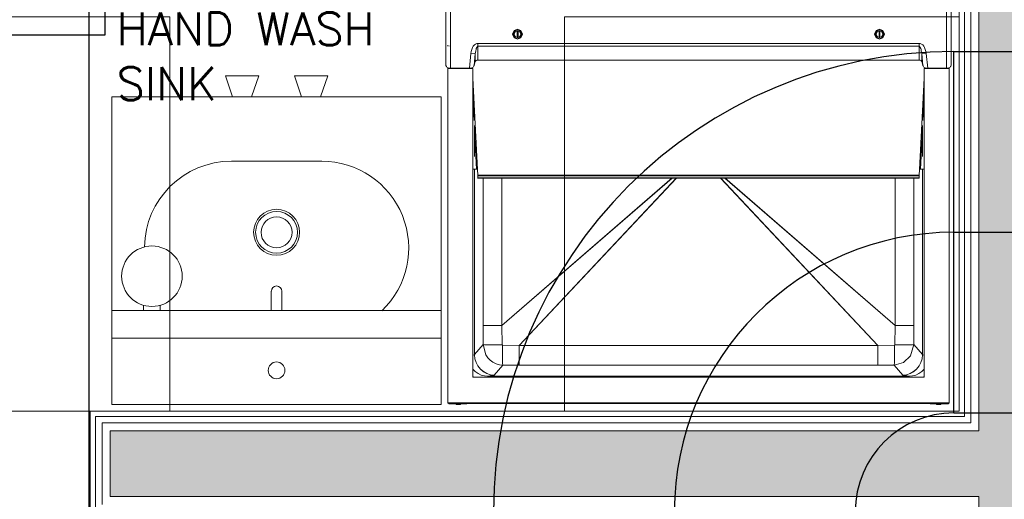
# Model space of a CAD drawing. Header units: millimetres. Extents: x -125266 to 274256, y -711690 to -301689.
# Tile 254 of 256: x -58158 to -56661, y -345036 to -344306. Entities that reach past the tile are written whole.
import ezdxf

# ---------------------------------------------------------------- set-up
doc = ezdxf.new("R2010")
doc.units = ezdxf.units.MM
for name, color, linetype, lineweight in [('AD Wall', 8, 'Continuous', 15), ('ARCH', 7, 'Continuous', 0), ('CEILING', 8, 'Continuous', 5), ('Equipment', 8, 'Continuous', 0), ('Finished Line', 7, 'Continuous', 0), ('HOOD', 6, 'Continuous', 0), ('Legend', 5, 'Continuous', 0), ('MEPTEK HVAC-Kitchen Fresh Air Duct', 3, 'Continuous', 30), ('MEPTEK-TEXT1', 7, 'Continuous', 30), ('Plaster Line', 7, 'Continuous', 0)]:
    doc.layers.add(name, color=color, linetype=linetype, lineweight=lineweight)
for name, color, linetype in [('Equip Code', 1, 'Continuous'), ('Equipment Name', 7, 'Continuous'), ('Light Equipment', 8, 'Continuous'), ('Model_Top', 7, 'Continuous')]:
    doc.layers.add(name, color=color, linetype=linetype)
doc.styles.add('REVAC', font='verdana.ttf', dxfattribs={"height": 50})
doc.styles.get("Standard").update_dxf_attribs({"font": 'ARIALN.TTF'})

# ---------------------------------------------------------------- blocks, each defined once
blk = doc.blocks.new('A$C5f61abcc')
at = {"layer": 'Equipment'}
for points in [[(7.5, 545.8), (6.3, 545.8), (5, 546), (4, 546.4), (2.9, 546.9), (2.1, 547.5), (1.2, 548.2), (0.4, 549.9), (0.4, 550.8), (0.4, 663.4)], [(7.5, 663.4), (7.5, 545.8), (36.1, 545.8), (37.3, 545.8), (38.5, 546), (39.8, 546.4), (40.8, 546.9), (41.7, 547.5), (42.5, 548.4), (43.1, 549.2), (43.6, 550.1), (45.2, 556.2), (45.4, 556.6), (45.9, 557), (46.3, 557.5), (46.7, 557.7), (47.3, 557.9), (47.9, 558.1), (48.6, 558.1), (49.2, 558.3), (719.8, 558.3), (720.4, 558.1), (721, 558.1), (721.6, 557.9), (722.3, 557.7), (722.7, 557.5), (723.1, 557), (723.5, 556.6), (723.7, 556.2), (725.4, 550.1), (725.8, 549.2), (726.4, 548.4), (727.2, 547.5), (728.1, 546.9), (729.1, 546.4), (730.4, 546), (731.6, 545.8), (732.9, 545.8), (761.4, 545.8), (762.7, 545.8), (763.9, 546), (765, 546.4), (766, 546.9), (766.9, 547.5), (767.7, 548.2), (768.1, 549), (768.5, 549.9), (768.5, 550.8), (768.5, 663.4)], [(0.4, 697.1), (0.4, 696.9), (0, 696.9), (0.4, 696.9), (0.4, 663.4), (0.6, 663.6), (0.8, 663.9), (1.7, 664), (2.5, 664.3), (3.5, 664.3), (4.8, 664.5), (7.5, 664.5), (7.5, 663.4), (761.4, 663.4), (761.4, 545.8)], [(49.2, 558.3), (49.2, 579.2), (49.2, 583.5), (47.3, 583.3), (45.4, 582.5), (43.8, 581.2), (42.1, 579.2), (40.8, 577.1), (39.8, 574.3), (39, 571.5), (38.3, 568.2), (45.2, 567.6), (45.4, 569.9), (45.9, 572.1), (46.3, 574.1), (46.7, 575.8), (47.3, 577.3), (47.9, 578.4), (48.6, 579), (49.2, 579.2), (719.8, 579.2), (719.8, 558.3)], [(732.9, 545.8), (730.6, 568.2), (730, 571.5), (729.1, 574.3), (728.1, 577.1), (726.8, 579.2), (725.2, 581.2), (723.5, 582.5), (721.6, 583.3), (719.8, 583.5), (49.2, 583.5)], [(384.4, 579.2), (383.9, 579.2)], [(719.8, 583.5), (719.8, 579.2), (720.4, 579), (721, 578.4), (721.6, 577.3), (722.3, 575.8), (722.7, 574.1), (723.1, 572.1), (723.5, 569.9), (723.7, 567.6), (730.6, 568.2)], [(36.1, 545.8), (38.3, 568.2)], [(45.2, 556.2), (45.2, 567.6), (43.6, 550.1)], [(723.7, 556.2), (723.7, 567.6), (725.4, 550.1)], [(3.3, 545.3), (3.3, 546.7)], [(5.2, 545.3), (5.2, 546)], [(12.9, 545.3), (12.9, 545.8)], [(13.1, 545.8), (13.1, 545.3)], [(21.5, 545.3), (21.5, 545.8)], [(35.4, 545.8), (35.4, 545.3)], [(37.5, 545.3), (37.5, 545.8)], [(39.2, 546.2), (39.4, 545.3)], [(40.6, 545.3), (40.6, 546.9)], [(728.3, 545.3), (728.3, 546.9)], [(729.8, 546.2), (729.6, 545.3)], [(731.4, 545.3), (731.4, 545.8)], [(733.5, 545.8), (733.5, 545.3)], [(747.5, 545.3), (747.5, 545.8)], [(748.9, 545.8), (748.9, 545.3)], [(749.1, 545.8), (749.1, 545.3)], [(755.8, 545.8), (755.8, 545.3)], [(756, 545.3), (756, 545.8)], [(763.7, 545.3), (763.7, 546)], [(765.6, 545.3), (765.6, 546.7)], [(727.5, 530.9), (720.4, 391.5), (720, 383.1), (49, 383.1), (48.6, 391.5), (41.5, 530.9)], [(41.5, 504.8), (43.3, 466.2)], [(727.5, 504.8), (725.6, 466.2)], [(44.2, 411.3), (44.2, 458.8)], [(44.2, 451.1), (47.1, 392.1)], [(724.7, 451.1), (721.8, 392.1)], [(724.7, 458.8), (724.7, 411.3)], [(48.6, 391.5), (47.1, 392.1), (41.5, 392.1)], [(86.1, 124.9), (70, 124.9), (65.7, 125.1), (59.2, 125.1), (57.5, 125.3), (56.9, 125.3), (44.2, 110), (44.2, 392.1)], [(47.5, 392.1), (46.9, 392.1)], [(720.4, 391.5), (721.8, 392.1), (727.5, 392.1)], [(722, 392.1), (721.4, 392.1)], [(724.7, 392.1), (724.7, 110), (724.7, 109.8), (727.5, 109.3)], [(48.6, 378.7), (49, 378.7), (720, 378.7), (719.5, 378.7)], [(49, 382.2), (49, 378.7), (720, 378.7), (720, 382.2), (49, 382.2), (49, 383.1)], [(85.7, 378.7), (85.7, 154.2), (56.9, 154.2), (56.9, 378.7)], [(351.2, 378.7), (111.7, 124), (86.5, 124.4), (86.1, 124.9), (85.7, 154.2), (344.6, 378.7)], [(424.4, 378.7), (683.3, 154.2), (682.9, 124.9), (682.9, 124.6), (682.7, 124.6), (682.7, 124.4), (682.5, 124.4), (657.2, 124), (417.7, 378.7)], [(712, 378.7), (712, 154.2), (683.3, 154.2), (683.3, 378.7)], [(720, 382.2), (720, 383.1)], [(74, 78.9), (86.9, 94.2), (81.7, 94.6), (76.7, 96.2), (71.9, 98.3), (67.8, 101.6), (64, 105.2), (61.1, 109.5), (56.9, 125.3), (56.9, 154.2)], [(712, 154.2), (712, 125.3), (724.7, 110)], [(86.5, 124.4), (86.5, 109.5), (86.5, 105.2), (86.7, 101.6), (86.7, 96.2), (86.9, 94.8), (86.9, 94.2), (111.7, 94.2)], [(682.9, 124.9), (698.9, 124.9), (703.3, 125.1), (709.7, 125.1), (711.4, 125.3), (712, 125.3), (706.8, 108), (696.2, 97.9), (682, 94.2), (657.2, 94.2)], [(694.9, 78.9), (682, 94.2), (682, 94.8), (682.2, 96.8), (682.2, 99.6), (682.5, 103.5), (682.5, 108), (682.5, 124.4)], [(41.5, 109.3), (44.2, 109.8), (44.2, 110), (43.8, 110)], [(41.5, 87.9), (45, 84.3), (49.4, 81.3), (54.2, 78.9), (59.2, 77.6), (64.4, 77.2), (74, 78.9), (68.2, 79.3), (62.5, 81.3), (57.5, 84), (52.9, 87.9), (49.2, 92.7), (46.5, 97.9), (44.6, 103.7), (44.2, 109.8)], [(727.5, 87.9), (723.7, 84.3), (719.5, 81.3), (714.7, 78.9), (709.7, 77.6), (704.5, 77.2), (694.9, 78.9), (700.8, 79.3), (706.4, 81.3), (711.4, 84), (716, 87.9), (719.8, 92.7), (722.5, 97.9), (724.3, 103.7), (724.7, 109.8)], [(727.7, 110), (727.2, 110)], [(41.5, 76.7), (42.7, 75.9)], [(704.5, 75.9), (704.5, 77.2), (64.4, 77.2), (64.4, 75.9)], [(384.4, 77.2), (383.9, 77.2)], [(726.2, 75.9), (727.5, 76.7)], [(3.3, 36.4), (5.2, 34.9), (27.3, 34.9), (27.3, 35.3), (32.3, 35.3), (32.3, 34.9), (27.3, 34.9)], [(3.5, 36.4), (5.2, 35.5)], [(4, 35.9), (4.4, 35.9), (5.2, 35.3)], [(5.2, 36.4), (5.2, 35.5), (17.3, 35.5), (20.4, 36.4)], [(5.2, 34.9), (5.2, 35.3), (27.3, 35.3)], [(16, 34.6), (16, 34.9)], [(17.3, 35.5), (17.7, 35.5), (17.7, 35.3)], [(21.3, 36.4), (21.7, 36.4), (20.2, 36.4)], [(21, 35.3), (21, 36.4)], [(747.9, 35.7), (21, 35.7)], [(21, 35.5), (25.4, 35.5), (25.4, 35.7)], [(22.7, 34.6), (22.7, 34.9)], [(384.4, 35.7), (383.9, 35.7)], [(741.6, 34.9), (763.7, 34.9), (763.7, 35.3), (741.6, 35.3)], [(747.9, 35.5), (743.5, 35.5), (743.5, 35.7)], [(746.2, 34.6), (746.2, 34.9)], [(748.7, 36.4), (747.3, 36.4), (746.9, 36.4)], [(747.9, 35.3), (747.9, 36.4)], [(748.5, 36.4), (751.4, 35.5), (763.7, 35.5), (763.7, 36.4)], [(751.4, 35.5), (751.2, 35.5), (751.2, 35.3)], [(752.7, 34.6), (752.7, 34.9)], [(763.7, 34.9), (765.6, 36.4)], [(765.4, 36.4), (763.7, 35.5)], [(764.2, 35.9), (764.6, 35.9), (763.7, 35.3)]]:
    blk.add_lwpolyline(points, dxfattribs=at)
for points in [[(101.9, 597.6), (104, 592), (109.4, 589.8), (114.6, 592), (116.9, 597.6), (114.6, 603), (109.4, 605.4), (104, 603)], [(103, 597.6), (104.8, 592.8), (109.4, 590.7), (114, 592.8), (115.9, 597.6), (114, 602.3), (109.4, 604.3), (104.8, 602.3)], [(104.4, 597.6), (105.9, 593.9), (109.4, 592.4), (113, 593.9), (114.2, 597.6), (113, 601), (109.4, 602.6), (105.9, 601)], [(110.1, 592.8), (110.1, 602.1), (108.8, 602.1), (108.8, 592.8)], [(652, 597.6), (654.3, 592), (659.5, 589.8), (664.7, 592), (667, 597.6), (664.7, 603), (659.5, 605.4), (654.3, 603)], [(653.1, 597.6), (654.9, 592.8), (659.5, 590.7), (664.1, 592.8), (666, 597.6), (664.1, 602.3), (659.5, 604.3), (654.9, 602.3)], [(654.7, 597.6), (656, 593.9), (659.5, 592.4), (663.1, 593.9), (664.5, 597.6), (663.1, 601), (659.5, 602.6), (656, 601)], [(660.1, 592.8), (660.1, 602.1), (658.9, 602.1), (658.9, 592.8)], [(727.5, 545.3), (727.5, 75.9), (41.5, 75.9), (41.5, 545.3), (3.3, 545.3), (3.3, 36.4), (765.6, 36.4), (765.6, 545.3)], [(19.8, 545.3), (19.8, 545.8)], [(657.2, 94.2), (111.7, 94.2), (111.7, 109.5), (111.7, 124), (657.2, 124), (657.2, 108.3)], [(16.9, 34), (16.5, 34.2), (16, 34.6), (22.7, 34.6), (22.5, 34.2), (21.9, 34)], [(736.6, 35.3), (736.6, 34.9), (741.6, 34.9), (741.6, 35.3)], [(747.1, 34), (746.4, 34.2), (746.2, 34.6), (752.7, 34.6), (752.5, 34.2), (752.1, 34)]]:
    blk.add_lwpolyline(points, close=True, dxfattribs=at)
blk = doc.blocks.new('ARCH')
at = {"layer": 'Legend', "ltscale": 15}
h = blk.add_hatch(dxfattribs=at)
h.set_pattern_fill('SACNCR', color=8, scale=25, style=0)
h.paths.add_polyline_path([(-61250.1, -341787), (-61250.1, -342091.1), (-61250.1, -342091.1), (-61250.1, -342141.1), (-61250.1, -344307.9), (-61181.2, -344307.9), (-61181.2, -344307.9), (-61169.1, -344307.9), (-60630.8, -344307.9), (-60630.8, -344920), (-60630.8, -344932), (-61250.1, -344932), (-61250.1, -351457.1), (-61395.2, -351457.1), (-61395.2, -351557.1), (-60383.2, -351557.1), (-60383.2, -352683.7), (-61393.2, -352683.7), (-61393.2, -352783.7), (-60283.2, -352783.7), (-60283.2, -351457.1), (-61150.1, -351457.1), (-61150.1, -346632), (-57589.3, -346632), (-57474.4, -346517.1), (-57545.1, -346446.4), (-57630.7, -346532), (-57700.7, -346532), (-57700.7, -346582), (-58200.7, -346582), (-58200.7, -346532), (-58300.7, -346532), (-58300.7, -346582), (-58800.7, -346582), (-58800.7, -346532), (-58980.8, -346532), (-58980.8, -346426), (-59030.8, -346426), (-59030.8, -346026), (-58980.8, -346026), (-58980.8, -345956), (-59080.8, -345956), (-59080.8, -346532), (-61150.1, -346532), (-61150.1, -345032), (-60530.8, -345032), (-60530.8, -344607), (-59080.8, -344607), (-59080.8, -345032), (-58980.8, -345032), (-58980.8, -344507), (-60530.8, -344507), (-60530.8, -344207.9), (-61150.1, -344207.9), (-61150.1, -341887), (-56700.1, -341887), (-56700.1, -344932), (-58020.8, -344932), (-58020.8, -345032), (-56700.1, -345032), (-56700.1, -345601.3), (-56785.7, -345687), (-56715, -345757.7), (-56600.1, -345642.8), (-56600.1, -341887), (-51541.4, -341887), (-51541.4, -345439.4, 0.002965), (-51441.4, -345409.7), (-51441.4, -341887), (-47645.9, -341887), (-47645.9, -344723.2), (-47445.9, -344723.2), (-47445.9, -344623.2), (-47545.9, -344623.2), (-47545.9, -341887), (-45935.9, -341887), (-45935.9, -344623.2), (-46521.9, -344623.2), (-46521.9, -344723.2), (-45835.9, -344723.2), (-45835.9, -341787), (-45958.9, -341787), (-45958.9, -341787.9), (-46008.9, -341787.9)])
h = blk.add_hatch(dxfattribs=at)
h.set_pattern_fill('SACNCR', color=8, scale=25, style=0)
h.paths.add_polyline_path([(-61250.1, -341787), (-61250.1, -342091.1), (-61250.1, -342091.1), (-61250.1, -342141.1), (-61250.1, -344307.9), (-61181.2, -344307.9), (-61181.2, -344307.9), (-61169.1, -344307.9), (-60630.8, -344307.9), (-60630.8, -344920), (-60630.8, -344932), (-61250.1, -344932), (-61250.1, -351457.1), (-61395.2, -351457.1), (-61395.2, -351557.1), (-60383.2, -351557.1), (-60383.2, -352683.7), (-61393.2, -352683.7), (-61393.2, -352783.7), (-60283.2, -352783.7), (-60283.2, -351457.1), (-61150.1, -351457.1), (-61150.1, -346632), (-57589.3, -346632), (-57474.4, -346517.1), (-57545.1, -346446.4), (-57630.7, -346532), (-57700.7, -346532), (-57700.7, -346582), (-58200.7, -346582), (-58200.7, -346532), (-58300.7, -346532), (-58300.7, -346582), (-58800.7, -346582), (-58800.7, -346532), (-58980.8, -346532), (-58980.8, -346426), (-59030.8, -346426), (-59030.8, -346026), (-58980.8, -346026), (-58980.8, -345956), (-59080.8, -345956), (-59080.8, -346532), (-61150.1, -346532), (-61150.1, -345032), (-60530.8, -345032), (-60530.8, -344607), (-59080.8, -344607), (-59080.8, -345032), (-58980.8, -345032), (-58980.8, -344507), (-60530.8, -344507), (-60530.8, -344207.9), (-61150.1, -344207.9), (-61150.1, -341887), (-56700.1, -341887), (-56700.1, -344932), (-58020.8, -344932), (-58020.8, -345032), (-56700.1, -345032), (-56700.1, -345601.3), (-56785.7, -345687), (-56715, -345757.7), (-56600.1, -345642.8), (-56600.1, -341887), (-51541.4, -341887), (-51541.4, -345439.4, 0.002965), (-51441.4, -345409.7), (-51441.4, -341887), (-47645.9, -341887), (-47645.9, -344723.2), (-47445.9, -344723.2), (-47445.9, -344623.2), (-47545.9, -344623.2), (-47545.9, -341887), (-45935.9, -341887), (-45935.9, -344623.2), (-46521.9, -344623.2), (-46521.9, -344723.2), (-45835.9, -344723.2), (-45835.9, -341787), (-45958.9, -341787), (-45958.9, -341787.9), (-46008.9, -341787.9)])
at = {"layer": 'AD Wall', "lineweight": 0}
for p, q in [((-56700.1, -341887), (-56700.1, -344932)), ((-56700.1, -344932), (-58020.8, -344932)), ((-58020.8, -344932), (-58020.8, -345032)), ((-56700.1, -345032), (-58020.8, -345032)), ((-56700.1, -345032), (-56700.1, -345601.3))]:
    blk.add_line(p, q, dxfattribs=at)
at = {"layer": 'AD Wall', "color": 8, "lineweight": 0}
for p, q in [((-56700.1, -341887), (-56700.1, -344932)), ((-56700.1, -344932), (-58020.8, -344932)), ((-58020.8, -344932), (-58020.8, -345032)), ((-56700.1, -345032), (-58020.8, -345032)), ((-56700.1, -345032), (-56700.1, -345601.3))]:
    blk.add_line(p, q, dxfattribs=at)
at = {"layer": 'Equip Code'}
blk.add_lwpolyline([(-58185, -344330.1), (-58185, -344229), (-58028.9, -344229), (-58028.9, -344330.1)], close=True, dxfattribs=at)
at = {"layer": 'Equipment', "linetype": 'Continuous'}
for p, q in [((-57834.6, -344423.7), (-57845.4, -344391.9)), ((-57845.4, -344391.9), (-57794.6, -344391.9)), ((-57805.5, -344423.7), (-57794.6, -344391.9)), ((-57689.8, -344391.9), (-57740.6, -344391.9)), ((-57729.8, -344423.7), (-57740.6, -344391.9)), ((-57700.6, -344423.7), (-57689.8, -344391.9)), ((-58017.9, -344423.7), (-57517.4, -344423.7)), ((-58017.9, -344423.7), (-58017.9, -344892)), ((-57698.9, -344521.7), (-57836.3, -344521.7)), ((-57775.6, -344719.4), (-57775.6, -344749.1)), ((-57759.7, -344719.4), (-57759.7, -344749.1)), ((-57517.4, -344749.1), (-58017.9, -344749.1)), ((-57969.8, -344741), (-57969.8, -344749.1)), ((-57944.4, -344741), (-57944.4, -344749.1)), ((-58017.9, -344790.8), (-57517.4, -344790.8)), ((-58017.9, -344892), (-57517.4, -344892))]:
    blk.add_line(p, q, dxfattribs=at)
at = {"layer": 'Equipment'}
for points in [[(-57507.4, -344346.6), (-57507.4, -344345.3)], [(-57505.5, -344346.6), (-57505.5, -344346)], [(-57126.3, -344848.8), (-57126.8, -344848.8)], [(-57126.3, -344890.3), (-57126.8, -344890.3)]]:
    blk.add_lwpolyline(points, dxfattribs=at)
at = {"layer": 'Equipment', "lineweight": 0, "ltscale": 25}
blk.add_lwpolyline([(-57517.4, -344892), (-57517.4, -344423.7), (-58017.9, -344423.7), (-58017.9, -344892)], close=True, dxfattribs=at)
at = {"layer": 'Equipment', "linetype": 'Continuous', "extrusion": (-8.97541e-23, -8.46789e-13, -1)}
blk.add_ellipse((-57836.3, -344653.8), major_axis=(0, 132.1), ratio=1, start_param=4.724874, end_param=6.283193, dxfattribs=at)
at = {"layer": 'Equipment', "linetype": 'Continuous', "extrusion": (2.88739e-23, -8.46789e-13, -1)}
blk.add_ellipse((-57698.9, -344653.8), major_axis=(0, 132.1), ratio=1, start_param=-0.000003, end_param=2.377352, dxfattribs=at)
at = {"layer": 'Equipment', "linetype": 'Continuous', "extrusion": (-3.18881e-22, -8.4679e-13, -1)}
blk.add_ellipse((-57767.6, -344629.9), major_axis=(0, 35), ratio=1, start_param=1.570827, end_param=7.854012, dxfattribs=at)
at = {"layer": 'Equipment', "linetype": 'Continuous', "extrusion": (4.26765e-22, -8.46787e-13, -1)}
blk.add_ellipse((-57767.6, -344629.9), major_axis=(0, 31.8), ratio=1, start_param=1.570763, end_param=7.853948, dxfattribs=at)
at = {"layer": 'Equipment', "linetype": 'Continuous', "extrusion": (-6.62419e-22, -8.46787e-13, -1)}
blk.add_ellipse((-57767.6, -344629.9), major_axis=(0, 23.5), ratio=1, start_param=1.570847, end_param=7.854032, dxfattribs=at)
at = {"layer": 'Equipment', "linetype": 'Continuous', "extrusion": (3.97794e-22, -8.46788e-13, -1)}
blk.add_ellipse((-57957.1, -344696.7), major_axis=(0, 46), ratio=1, start_param=1.570763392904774, end_param=7.85394870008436, dxfattribs=at)
at = {"layer": 'Equipment', "linetype": 'Continuous', "extrusion": (3.6401e-21, -8.46787e-13, -1)}
blk.add_ellipse((-57767.6, -344719.4), major_axis=(0, 7.94), ratio=1, start_param=4.7121, end_param=7.853692, dxfattribs=at)
at = {"layer": 'Equipment', "linetype": 'Continuous', "extrusion": (3.32289e-22, -8.46792e-13, -1)}
blk.add_ellipse((-57767.6, -344839.9), major_axis=(0, 12.7), ratio=1, start_param=1.570756, end_param=7.853941, dxfattribs=at)
at = {"layer": 'Finished Line', "color": 8}
for p, q in [((-56722.1, -341909), (-56722.1, -344910)), ((-56722.1, -341909), (-56722.1, -344910)), ((-56730.1, -341917), (-56730.1, -344902)), ((-56730.1, -341917), (-56730.1, -344902)), ((-56730.1, -344902), (-58050.8, -344902)), ((-58050.8, -344902), (-58050.8, -345062)), ((-56730.1, -344902), (-58050.8, -344902)), ((-58050.8, -344902), (-58050.8, -345062)), ((-56722.1, -344910), (-58042.8, -344910)), ((-58042.8, -344910), (-58042.8, -345054)), ((-56722.1, -344910), (-58042.8, -344910)), ((-58042.8, -344910), (-58042.8, -345054))]:
    blk.add_line(p, q, dxfattribs=at)
at = {"layer": 'Light Equipment', "lineweight": 0}
for p, q in [((-57834.6, -344423.7), (-57845.4, -344391.9)), ((-57845.4, -344391.9), (-57794.6, -344391.9)), ((-57805.5, -344423.7), (-57794.6, -344391.9)), ((-57689.8, -344391.9), (-57740.6, -344391.9)), ((-57729.8, -344423.7), (-57740.6, -344391.9)), ((-57700.6, -344423.7), (-57689.8, -344391.9)), ((-58017.9, -344423.7), (-57517.4, -344423.7)), ((-58017.9, -344423.7), (-58017.9, -344892)), ((-57698.9, -344521.7), (-57836.3, -344521.7)), ((-57775.6, -344719.4), (-57775.6, -344749.1)), ((-57759.7, -344719.4), (-57759.7, -344749.1)), ((-57517.4, -344749.1), (-58017.9, -344749.1)), ((-57969.8, -344741), (-57969.8, -344749.1)), ((-57944.4, -344741), (-57944.4, -344749.1)), ((-58017.9, -344790.8), (-57517.4, -344790.8)), ((-58017.9, -344892), (-57517.4, -344892))]:
    blk.add_line(p, q, dxfattribs=at)
for points in [[(-58185, -344330.1), (-58185, -344229), (-58028.9, -344229), (-58028.9, -344330.1)], [(-57408.8, -344328.4), (-57406.7, -344334), (-57401.3, -344336.2), (-57396.1, -344334), (-57393.8, -344328.4), (-57396.1, -344323), (-57401.3, -344320.6), (-57406.7, -344323)], [(-57407.7, -344328.4), (-57405.8, -344333.1), (-57401.3, -344335.3), (-57396.7, -344333.1), (-57394.8, -344328.4), (-57396.7, -344323.7), (-57401.3, -344321.7), (-57405.8, -344323.7)], [(-57406.3, -344328.4), (-57404.8, -344332.1), (-57401.3, -344333.6), (-57397.7, -344332.1), (-57396.5, -344328.4), (-57397.7, -344325), (-57401.3, -344323.4), (-57404.8, -344325)], [(-57400.6, -344333.1), (-57400.6, -344323.9), (-57401.9, -344323.9), (-57401.9, -344333.1)], [(-56858.7, -344328.4), (-56856.4, -344334), (-56851.2, -344336.2), (-56846, -344334), (-56843.7, -344328.4), (-56846, -344323), (-56851.2, -344320.6), (-56856.4, -344323)], [(-56857.6, -344328.4), (-56855.8, -344333.1), (-56851.2, -344335.3), (-56846.6, -344333.1), (-56844.7, -344328.4), (-56846.6, -344323.7), (-56851.2, -344321.7), (-56855.8, -344323.7)], [(-56856, -344328.4), (-56854.7, -344332.1), (-56851.2, -344333.6), (-56847.6, -344332.1), (-56846.2, -344328.4), (-56847.6, -344325), (-56851.2, -344323.4), (-56854.7, -344325)], [(-56850.6, -344333.1), (-56850.6, -344323.9), (-56851.8, -344323.9), (-56851.8, -344333.1)], [(-56783.2, -344380.6), (-56783.2, -344850.1), (-57469.2, -344850.1), (-57469.2, -344380.6), (-57507.4, -344380.6), (-57507.4, -344889.6), (-56745.1, -344889.6), (-56745.1, -344380.6)], [(-57490.9, -344380.6), (-57490.9, -344380.2)], [(-57517.4, -344892), (-57517.4, -344423.7), (-58017.9, -344423.7), (-58017.9, -344892)], [(-56853.5, -344831.8), (-57399, -344831.8), (-57399, -344816.5), (-57399, -344802), (-56853.5, -344802), (-56853.5, -344817.7)], [(-57493.8, -344892), (-57494.2, -344891.8), (-57494.7, -344891.4), (-57488, -344891.4), (-57488.2, -344891.8), (-57488.8, -344892)], [(-56774.1, -344890.7), (-56774.1, -344891.1), (-56769.1, -344891.1), (-56769.1, -344890.7)], [(-56763.6, -344892), (-56764.3, -344891.8), (-56764.5, -344891.4), (-56758, -344891.4), (-56758.2, -344891.8), (-56758.6, -344892)]]:
    blk.add_lwpolyline(points, close=True, dxfattribs=at)
for points in [[(-57510.3, -344228.9), (-57510.3, -344229.1), (-57510.7, -344229.1), (-57510.3, -344229.1), (-57510.3, -344262.6), (-57510.1, -344262.4), (-57509.9, -344262.1), (-57509, -344261.9), (-57508.2, -344261.7), (-57507.2, -344261.7), (-57505.9, -344261.5), (-57503.2, -344261.5), (-57503.2, -344262.6), (-56749.3, -344262.6), (-56749.3, -344380.2)], [(-57503.2, -344380.2), (-57504.4, -344380.2), (-57505.7, -344380), (-57506.7, -344379.6), (-57507.8, -344379.1), (-57508.6, -344378.5), (-57509.5, -344377.8), (-57510.3, -344376.1), (-57510.3, -344375.2), (-57510.3, -344262.6)], [(-57503.2, -344262.6), (-57503.2, -344380.2), (-57474.6, -344380.2), (-57473.4, -344380.2), (-57472.2, -344380), (-57470.9, -344379.6), (-57469.9, -344379.1), (-57469, -344378.5), (-57468.2, -344377.6), (-57467.6, -344376.7), (-57467.1, -344375.9), (-57465.5, -344369.8), (-57465.3, -344369.4), (-57464.8, -344369), (-57464.4, -344368.5), (-57464, -344368.3), (-57463.4, -344368.1), (-57462.8, -344367.9), (-57462.1, -344367.9), (-57461.5, -344367.7), (-56790.9, -344367.7), (-56790.3, -344367.9), (-56789.7, -344367.9), (-56789.1, -344368.1), (-56788.4, -344368.3), (-56788, -344368.5), (-56787.6, -344369), (-56787.2, -344369.4), (-56787, -344369.8), (-56785.3, -344375.9), (-56784.9, -344376.7), (-56784.3, -344377.6), (-56783.5, -344378.5), (-56782.6, -344379.1), (-56781.6, -344379.6), (-56780.3, -344380), (-56779.1, -344380.2), (-56777.8, -344380.2), (-56749.3, -344380.2), (-56748, -344380.2), (-56746.8, -344380), (-56745.7, -344379.6), (-56744.7, -344379.1), (-56743.8, -344378.5), (-56743, -344377.8), (-56742.6, -344377), (-56742.2, -344376.1), (-56742.2, -344375.2), (-56742.2, -344262.6)], [(-57507.4, -344346.6), (-57507.4, -344345.3)], [(-57505.5, -344346.6), (-57505.5, -344346)], [(-57461.5, -344367.7), (-57461.5, -344346.7), (-57461.5, -344342.4), (-57463.4, -344342.6), (-57465.3, -344343.5), (-57466.9, -344344.8), (-57468.6, -344346.7), (-57469.9, -344348.9), (-57470.9, -344351.7), (-57471.7, -344354.5), (-57472.4, -344357.8), (-57465.5, -344358.4), (-57465.3, -344356), (-57464.8, -344353.9), (-57464.4, -344351.9), (-57464, -344350.2), (-57463.4, -344348.7), (-57462.8, -344347.6), (-57462.1, -344347), (-57461.5, -344346.7), (-56790.9, -344346.7), (-56790.9, -344367.7)], [(-56777.8, -344380.2), (-56780.1, -344357.8), (-56780.7, -344354.5), (-56781.6, -344351.7), (-56782.6, -344348.9), (-56783.9, -344346.7), (-56785.5, -344344.8), (-56787.2, -344343.5), (-56789.1, -344342.6), (-56790.9, -344342.4), (-57461.5, -344342.4)], [(-57126.3, -344346.7), (-57126.8, -344346.7)], [(-56790.9, -344342.4), (-56790.9, -344346.7), (-56790.3, -344347), (-56789.7, -344347.6), (-56789.1, -344348.7), (-56788.4, -344350.2), (-56788, -344351.9), (-56787.6, -344353.9), (-56787.2, -344356), (-56787, -344358.4), (-56780.1, -344357.8)], [(-57474.6, -344380.2), (-57472.4, -344357.8)], [(-57465.5, -344369.8), (-57465.5, -344358.4), (-57467.1, -344375.9)], [(-56787, -344369.8), (-56787, -344358.4), (-56785.3, -344375.9)], [(-57507.4, -344380.6), (-57507.4, -344379.3)], [(-57471.5, -344379.8), (-57471.3, -344380.6)], [(-57470.1, -344380.6), (-57470.1, -344379.1)], [(-56782.4, -344380.6), (-56782.4, -344379.1)], [(-56780.9, -344379.8), (-56781.1, -344380.6)], [(-56745.1, -344380.6), (-56745.1, -344379.3)], [(-57505.5, -344380.6), (-57505.5, -344380)], [(-57497.8, -344380.6), (-57497.8, -344380.2)], [(-57497.6, -344380.2), (-57497.6, -344380.6)], [(-57489.2, -344380.6), (-57489.2, -344380.2)], [(-57475.3, -344380.2), (-57475.3, -344380.6)], [(-57473.2, -344380.6), (-57473.2, -344380.2)], [(-56779.3, -344380.6), (-56779.3, -344380.2)], [(-56777.2, -344380.2), (-56777.2, -344380.6)], [(-56763.2, -344380.6), (-56763.2, -344380.2)], [(-56761.8, -344380.2), (-56761.8, -344380.6)], [(-56761.6, -344380.2), (-56761.6, -344380.6)], [(-56754.9, -344380.2), (-56754.9, -344380.6)], [(-56754.7, -344380.6), (-56754.7, -344380.2)], [(-56747, -344380.6), (-56747, -344380)], [(-56783.2, -344395.1), (-56790.3, -344534.5), (-56790.7, -344542.9), (-57461.7, -344542.9), (-57462.1, -344534.5), (-57469.2, -344395.1)], [(-57469.2, -344421.2), (-57467.3, -344459.8)], [(-56783.2, -344421.2), (-56785.1, -344459.8)], [(-57466.5, -344514.7), (-57466.5, -344467.2)], [(-56786, -344467.2), (-56786, -344514.7)], [(-57466.5, -344474.9), (-57463.6, -344533.9)], [(-56786, -344474.9), (-56788.9, -344533.9)], [(-57462.1, -344534.5), (-57463.6, -344533.9), (-57469.2, -344533.9)], [(-57424.6, -344801.1), (-57440.7, -344801.1), (-57445, -344800.9), (-57451.5, -344800.9), (-57453.2, -344800.7), (-57453.8, -344800.7), (-57466.5, -344816), (-57466.5, -344533.9)], [(-57463.2, -344533.9), (-57463.8, -344533.9)], [(-57461.7, -344543.8), (-57461.7, -344547.2), (-56790.7, -344547.2), (-56790.7, -344543.8), (-57461.7, -344543.8), (-57461.7, -344542.9)], [(-56790.7, -344543.8), (-56790.7, -344542.9)], [(-56790.3, -344534.5), (-56788.9, -344533.9), (-56783.2, -344533.9)], [(-56788.7, -344533.9), (-56789.3, -344533.9)], [(-56786, -344533.9), (-56786, -344816), (-56786, -344816.2), (-56783.2, -344816.7)], [(-57462.1, -344547.2), (-57461.7, -344547.2), (-56790.7, -344547.2), (-56791.1, -344547.2)], [(-57425, -344547.2), (-57425, -344771.8), (-57453.8, -344771.8), (-57453.8, -344547.2)], [(-57159.5, -344547.2), (-57399, -344802), (-57424.2, -344801.6), (-57424.6, -344801.1), (-57425, -344771.8), (-57166.1, -344547.2)], [(-57086.3, -344547.2), (-56827.4, -344771.8), (-56827.8, -344801.1), (-56827.8, -344801.4), (-56828, -344801.4), (-56828, -344801.6), (-56828.2, -344801.6), (-56853.5, -344802), (-57093, -344547.2)], [(-56798.7, -344547.2), (-56798.7, -344771.8), (-56827.4, -344771.8), (-56827.4, -344547.2)], [(-57436.7, -344847.1), (-57423.8, -344831.8), (-57429, -344831.3), (-57434, -344829.8), (-57438.8, -344827.7), (-57442.9, -344824.4), (-57446.7, -344820.8), (-57449.6, -344816.5), (-57453.8, -344800.7), (-57453.8, -344771.8)], [(-56798.7, -344771.8), (-56798.7, -344800.7), (-56786, -344816)], [(-57424.2, -344801.6), (-57424.2, -344816.5), (-57424.2, -344820.8), (-57424, -344824.4), (-57424, -344829.8), (-57423.8, -344831.1), (-57423.8, -344831.8), (-57399, -344831.8)], [(-56827.8, -344801.1), (-56811.8, -344801.1), (-56807.4, -344800.9), (-56801, -344800.9), (-56799.3, -344800.7), (-56798.7, -344800.7), (-56803.9, -344818), (-56814.5, -344828.1), (-56828.7, -344831.8), (-56853.5, -344831.8)], [(-56815.8, -344847.1), (-56828.7, -344831.8), (-56828.7, -344831.1), (-56828.5, -344829.2), (-56828.5, -344826.4), (-56828.2, -344822.5), (-56828.2, -344818), (-56828.2, -344801.6)], [(-57469.2, -344816.7), (-57466.5, -344816.2), (-57466.5, -344816), (-57466.9, -344816)], [(-57469.2, -344838), (-57465.7, -344841.7), (-57461.3, -344844.7), (-57456.5, -344847.1), (-57451.5, -344848.4), (-57446.3, -344848.8), (-57436.7, -344847.1), (-57442.5, -344846.7), (-57448.2, -344844.7), (-57453.2, -344841.9), (-57457.8, -344838), (-57461.5, -344833.3), (-57464.2, -344828.1), (-57466.1, -344822.3), (-57466.5, -344816.2)], [(-56783.2, -344838), (-56787, -344841.7), (-56791.1, -344844.7), (-56796, -344847.1), (-56801, -344848.4), (-56806.2, -344848.8), (-56815.8, -344847.1), (-56809.9, -344846.7), (-56804.3, -344844.7), (-56799.3, -344841.9), (-56794.7, -344838), (-56790.9, -344833.3), (-56788.2, -344828.1), (-56786.4, -344822.3), (-56786, -344816.2)], [(-56783, -344816), (-56783.5, -344816)], [(-57469.2, -344849.3), (-57468, -344850.1)], [(-56806.2, -344850.1), (-56806.2, -344848.8), (-57446.3, -344848.8), (-57446.3, -344850.1)], [(-57126.3, -344848.8), (-57126.8, -344848.8)], [(-57126.3, -344848.8), (-57126.8, -344848.8)], [(-56784.5, -344850.1), (-56783.2, -344849.3)], [(-57507.4, -344889.6), (-57505.5, -344891.1), (-57483.4, -344891.1), (-57483.4, -344890.7), (-57478.4, -344890.7), (-57478.4, -344891.1), (-57483.4, -344891.1)], [(-57507.2, -344889.6), (-57505.5, -344890.5)], [(-57506.7, -344890.1), (-57506.3, -344890.1), (-57505.5, -344890.7)], [(-57505.5, -344889.6), (-57505.5, -344890.5), (-57493.4, -344890.5), (-57490.3, -344889.6)], [(-57505.5, -344891.1), (-57505.5, -344890.7), (-57483.4, -344890.7)], [(-57494.7, -344891.4), (-57494.7, -344891.1)], [(-57493.4, -344890.5), (-57493, -344890.5), (-57493, -344890.7)], [(-57489.4, -344889.6), (-57489, -344889.6), (-57490.5, -344889.6)], [(-57489.7, -344890.7), (-57489.7, -344889.6)], [(-56762.8, -344890.3), (-57489.7, -344890.3)], [(-57489.7, -344890.5), (-57485.3, -344890.5), (-57485.3, -344890.3)], [(-57488, -344891.4), (-57488, -344891.1)], [(-57126.3, -344890.3), (-57126.8, -344890.3)], [(-57126.3, -344890.3), (-57126.8, -344890.3)], [(-56769.1, -344891.1), (-56747, -344891.1), (-56747, -344890.7), (-56769.1, -344890.7)], [(-56762.8, -344890.5), (-56767.2, -344890.5), (-56767.2, -344890.3)], [(-56764.5, -344891.4), (-56764.5, -344891.1)], [(-56762, -344889.6), (-56763.4, -344889.6), (-56763.8, -344889.6)], [(-56762.8, -344890.7), (-56762.8, -344889.6)], [(-56762.2, -344889.6), (-56759.3, -344890.5), (-56747, -344890.5), (-56747, -344889.6)], [(-56759.3, -344890.5), (-56759.5, -344890.5), (-56759.5, -344890.7)], [(-56758, -344891.4), (-56758, -344891.1)], [(-56747, -344891.1), (-56745.1, -344889.6)], [(-56745.3, -344889.6), (-56747, -344890.5)], [(-56746.5, -344890.1), (-56746.1, -344890.1), (-56747, -344890.7)]]:
    blk.add_lwpolyline(points, dxfattribs=at)
at = {"layer": 'Light Equipment', "lineweight": 0, "extrusion": (-8.97541e-23, -8.46789e-13, -1)}
blk.add_ellipse((-57836.3, -344653.8), major_axis=(0, 132.1), ratio=1, start_param=4.724874, end_param=6.283193, dxfattribs=at)
at = {"layer": 'Light Equipment', "lineweight": 0, "extrusion": (2.88739e-23, -8.46789e-13, -1)}
blk.add_ellipse((-57698.9, -344653.8), major_axis=(0, 132.1), ratio=1, start_param=-0.000003, end_param=2.377352, dxfattribs=at)
at = {"layer": 'Light Equipment', "lineweight": 0, "extrusion": (-3.18881e-22, -8.4679e-13, -1)}
blk.add_ellipse((-57767.6, -344629.9), major_axis=(0, 35), ratio=1, start_param=1.570827, end_param=7.854012, dxfattribs=at)
at = {"layer": 'Light Equipment', "lineweight": 0, "extrusion": (4.26765e-22, -8.46787e-13, -1)}
blk.add_ellipse((-57767.6, -344629.9), major_axis=(0, 31.8), ratio=1, start_param=1.570763, end_param=7.853948, dxfattribs=at)
at = {"layer": 'Light Equipment', "lineweight": 0, "extrusion": (-6.62419e-22, -8.46787e-13, -1)}
blk.add_ellipse((-57767.6, -344629.9), major_axis=(0, 23.5), ratio=1, start_param=1.570847, end_param=7.854032, dxfattribs=at)
at = {"layer": 'Light Equipment', "lineweight": 0, "extrusion": (3.97794e-22, -8.46788e-13, -1)}
blk.add_ellipse((-57957.1, -344696.7), major_axis=(0, 46), ratio=1, start_param=1.570763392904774, end_param=7.85394870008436, dxfattribs=at)
at = {"layer": 'Light Equipment', "lineweight": 0, "extrusion": (3.6401e-21, -8.46787e-13, -1)}
blk.add_ellipse((-57767.6, -344719.4), major_axis=(0, 7.94), ratio=1, start_param=4.7121, end_param=7.853692, dxfattribs=at)
at = {"layer": 'Light Equipment', "lineweight": 0, "extrusion": (3.32289e-22, -8.46792e-13, -1)}
blk.add_ellipse((-57767.6, -344839.9), major_axis=(0, 12.7), ratio=1, start_param=1.570756, end_param=7.853941, dxfattribs=at)
at = {"layer": 'Plaster Line', "lineweight": 5}
for p, q in [((-56712.1, -341899), (-56712.1, -344920)), ((-56712.1, -344920), (-58032.8, -344920)), ((-58032.8, -344920), (-58032.8, -345044))]:
    blk.add_line(p, q, dxfattribs=at)
at = {"layer": 'Plaster Line', "color": 8, "lineweight": 5}
for p, q in [((-56712.1, -341899), (-56712.1, -344920)), ((-56712.1, -344920), (-58032.8, -344920)), ((-58032.8, -344920), (-58032.8, -345044))]:
    blk.add_line(p, q, dxfattribs=at)
at = {"layer": 'Equipment'}
blk.add_blockref('A$C5f61abcc', (-57510.7, -344926), dxfattribs=at)
at = {"layer": 'Equipment Name', "linetype": 'Continuous', "lineweight": 5, "ltscale": 25, "insert": (-58010.7, -344295.3, 0), "char_height": 50, "width": 447.543, "attachment_point": 1}
blk.add_mtext('{\\Fsimplex|c0;HAND WASH SINK}', dxfattribs=at)
at = {"layer": 'Light Equipment', "lineweight": 0, "insert": (-58010.7, -344295.3, 0), "char_height": 50, "width": 447.543, "attachment_point": 1}
blk.add_mtext('{\\Fsimplex|c0;HAND WASH SINK}', dxfattribs=at)
blk = doc.blocks.new('200X200F')
at = {"layer": 'Model_Top', "insert": (65993.4, 21345.8), "char_height": 37.5, "attachment_point": 1, "style": 'REVAC'}
blk.add_mtext('\\pi-189.9681;{\\C7;Fresh air collar\\P\\pi-127.9634;350 x 200\\P\\pi-225.05037;510 CFM @ 90 Pa}', dxfattribs=at)
blk = doc.blocks.new('H-07')
blk.add_blockref('200X200F', (-144359.6, -364597.6))

msp = doc.modelspace()

# ---------------------------------------------------------------- linework, layer by layer
at = {"layer": 'CEILING'}
msp.add_lwpolyline([(-61120.1, -341917), (-56730.1, -341917), (-56730.1, -344902), (-58950.8, -344902), (-58950.8, -344477), (-60500.8, -344477), (-60500.8, -344177.9), (-61120.1, -344177.9), (-61120.1, -341917)], dxfattribs=at)
for points in [[(-58530.1, -344902), (-57930.1, -344902), (-57930.1, -344302), (-58530.1, -344302)], [(-57330.1, -344902), (-56730.1, -344902), (-56730.1, -344302), (-57330.1, -344302)]]:
    msp.add_lwpolyline(points, close=True, dxfattribs=at)
at = {"layer": 'MEPTEK HVAC-Kitchen Fresh Air Duct'}
for p, q in [((-58053.1, -343777, 0), (-58053.1, -345881, 0)), ((-56738, -344354.8), (-55176.8, -344354.8)), ((-56738, -344904.8, 0), (-56738, -344354.8)), ((-56738, -344629.8), (-55130.1, -344629.8)), ((-56738, -344904.8), (-55176.8, -344904.8))]:
    msp.add_line(p, q, dxfattribs=at)
for radius in [700, 425, 150]:
    msp.add_arc((-56738, -345054.8, 0), radius, 90, 180, dxfattribs=at)

# ---------------------------------------------------------------- block references
at = {"layer": 'ARCH'}
msp.add_blockref('ARCH', (0, 0), dxfattribs=at)
at = {"layer": 'HOOD', "rotation": 12.62594574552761}
msp.add_blockref('H-07', (-48681.2, 8423.5), dxfattribs=at)

# ---------------------------------------------------------------- texts
at = {"layer": 'MEPTEK-TEXT1', "char_height": 350, "attachment_point": 1}
for s, insert, width in [('{\\fCalibri|b0|i0|c0|p34;\\H1.28571x;\\C1;GENERAL GUIDELINES-HVAC :\\P\\fArial Narrow|b0|i0|c0|p34;\\H0.88889x;\\C256;\\P\\fCalibri|b0|i0|c0|p34;\\C4;DUCTING :\\H0.875x;\\P\\pi-1050,l1050,t1050;\\C256;1.^IDUCTING SHALL BE IN ACCORDANCE WITH IS 655, GALVANIZED IRON SHEET TO BE USED FOR ALL DUCTING WORKS. THERMAL INSULATION ON DUCTS SHALL BE 19 MM THICK. CLOSED CELL CLASS “O” BS 476 PART 6-7 FM APPROVED NITRILE RUBBER ELASTOMERIC INSULATION THERMAL CONDUCTIVITY 0.033 WATTS PER METER-KELVIN (W/(M.K)) AT 0°C FOR AIR CONDITIONING DUCTING. \\P2.^ITHERMAL INSULATION ON KITCHEN EXHAUST DUCTING SHALL BE 80 MM THICK ALUMINUM FOIL FACED RESIN BONDED FIBRE GLASS WOOL OF DENSITY NOT LESS THAN 48 KG/M3.\\P3.^ITHERMAL INSULATION ON FRESH AIR, SUPPLY AIR AND RETURN AIR SHALL BE 19MM THICK CLOSED CELL ANTI-MICROBIAL CLASS “O” BS 476 AND PART 6 & 7 FM APPROVED NITRILE RUBBER ELASTOMERIC INSULATION THERMAL CONDUCTIVITY 0.033 WATTS PER METER-KELVIN (W/ (M\\fArial|b0|i0|c0|p34;.\\fCalibri|b0|i0|c0|p34;K)) AT 0°C.\\P4.^IAPPROPRIATE NUMBER OF TRAP DOORS SHALL BE PROVIDED IN KITCHEN EXHAUST DUCTING FOR OIL/GREASE CLEANING PURPOSE.\\P5.^IDUCTING INSTALLATION WITH RESPECT TO FRESH AIR INTAKE, KITCHEN EXHAUST OUT FROM LOCATION UP TO LOUVERS AT FAÇADE SHALL BE IN THE SCOPE OF CONCESSIONER INCLUDING AIR WASHER, EXHAUST FAN SECTION DRY SCRUBBER ETC.\\P6.^IEACH AND EVERY KITCHEN EXHAUST HOOD SHOULD BE EQUIPPED WITH UL LISTED, WET CHEMICAL BASED, MECHANICALLY OPERATED, AUTOMATIC FIRE SUPPRESSION SYSTEM. SEPARATE DRAWING TO BE SUBMITTED FOR HOOD SUPPRESSION SYSTEM.\\P7.^ISUPPORTING OF DUCTING TO BE DONE WITH USING ANGLE 50X 50 X 5MM AND TIE ROD OF SIZE MINIMUM 10 MM DIA/ AS PER DUCT SIZE.\\P8.^IPOST COMPLETION OF ONSITE WORK, CONCESSIONAIRE HAS TO SHARE TESTING AND COMMISSIONING REPORT WITH DIAL.\\P9.^IINTEGRATION WITH FIRE ALARM SYSTEM, SO THAT AHU GET SWITCHED OFF IN CASE OF ANY FIRE INCIDENT.\\P10.^IFOR EQUIPMENT PLACEMENT STRUCTURAL DETAILS TO BE APPROVED BY STRUCTURAL CONSULTANT AND SAME TO BE SHARE WITH DIAL.\\P11.^ITRAP DOOR WITH PROPER ACCESS TO BE PROVIDED FOR FILTER AND COPPER COIL CLEANING.\\P12.^IKITCHEN VENTILATION SHALL COMPLY TO NFPA 96 GUIDELINE.}', (-102876.1, -301696.9), 28043.429), ('{\\fCalibri|b0|i0|c0|p34;\\H1.28571x;\\C1;CHILLED WATER PIPING:-\\H0.77778x;\\P\\pi-1050,l1050,t1050;\\C256;1.^ICHILLED WATER PIPING SHALL BE CONFIRMING TO IS:1239 PART I CLASS ‘C’ HEAVY AND FITTING SHALL BE CONFORMING TO ASTM A-105,3000LBS SOCKET WELD END (UP TO 50MM) & 1S:1239 PART-II HEAVY/ASTM A-234 WPB, GR.B BUTT WELD FITTING ( ABOVE 50NB PIPE SIZE)\\P2.^IPIPING CONNECTION SHOULD BE SOCKET WELDED UP TO 50NB SIZE AND SHALL BE BUTT WELD ABOVE 50NB PIPE SIZE. PIPE FLANGES SHOULD BE CONFIRMING TO ASTM A-105 # 150 SORF AND FLANGE DIMENSION SHOULD BE IN ACCORDANCE WITH ASME/ANSI B 16.5 (150 SORF), FITTING TO FITTING WELDING IS NOT ALLOWED. NOZZLE CONNECTIONS/THREDOLETS/WELDOLETS ARE NOT ALLOWED BY PUNCTURING THE PIPE. ONLY EQUAL/UNEQUAL TEE’S SHALL BE USED FOR BRANCH CONNECTION FROM HEADER. SOCKET WELD END TEE SHOULD BE USED FOR BRANCH CONNECTION (UP-TO -50NB PIPE SIZE) W.R.T TO PRESSURE GAUGE/TEMPERATURE GAUGE/AIR VENT/DRAIN POINT ETC.\\P3.^IPOST INSTALLATION CLEARANCE BY DIAL, CHW PIPING SHALL BE TESTED @15KGF/CM2 HYDROSTATICS PRESSURE FOR 24HRS HOLD TIME AND TESTING SHOULD BE WITNESSED TO DIAL TEAM.\\P4.^ITHERMAL INSULATION ON CHW AND CONDENSATE DRAIN PIPING LINE SHALL BE 25MM THICK. CLOSED CELL ANTI-MICROBIAL CLASS “O” BS 476 AND PART 6 & 7 FM APPROVED NITRILE RUBBER ELASTOMERIC INSULATION THERMAL CONDUCTIVITY 0.033 WATTS PER METER-KELVIN (W/ (M\\fArial|b0|i0|c0|p34;⋅\\fCalibri|b0|i0|c0|p34;K)) AT 0°C.\\P5.^ICONDENSATE DRAIN PIPING SHALL BE COMPLYING TO IS 4985 CLASS 3 UPVC PIPE. SOLVENT CEMENT COMPLYING WITH ASTM D2564 SHALL BE USED FOR JOINTS.\\P6.^IFOR CEILING SUSPENDED CHILLED WATER PIPE:  PIPE SHOULD BE HANGED WITH TIE ROD OF SIZE MINIMUM 10 MM DIA.}', (-102709, -319968), 24849.354)]:
    msp.add_mtext(s, dxfattribs=dict(at, insert=insert, width=width))

doc.saveas('drawing.dxf')
